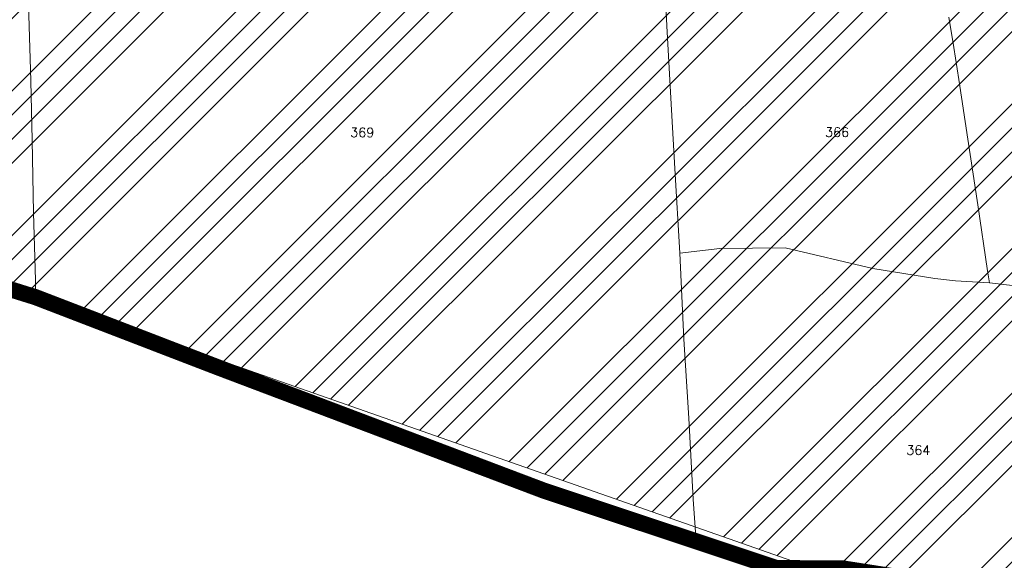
# Model space of a CAD drawing. Header units: metres. Extents: x 578835 to 593571, y 248557 to 255108.
# Tile 25 of 251: x 580615 to 580982, y 251329 to 251530. Entities that reach past the tile are written whole.
import ezdxf

# ---------------------------------------------------------------- set-up
doc = ezdxf.new("R2010")
doc.units = ezdxf.units.M
doc.linetypes.add('CACHEX2', pattern=[0.75, 0.5, -0.25])
doc.linetypes.add('SOLID_LINE', pattern=[0])
for name, color, linetype, lineweight in [('Cad-PARCELLAIRE_PARCELLE1', 250, 'SOLID_LINE', 0), ('Cad-TOPONYMIE_NUMERO_DE_PARCELL182', 250, 'SOLID_LINE', 0), ('PLU', 7, 'CACHEX2', 5), ('PPRIF - contour', 10, 'Continuous', 9)]:
    doc.layers.add(name, color=color, linetype=linetype, lineweight=lineweight)
doc.styles.add('TEXTSTYLE_45_11', font='txt.shx', dxfattribs={"oblique": 50})

msp = doc.modelspace()

# ---------------------------------------------------------------- hatches: boundary and pattern name
at = {"layer": 'PPRIF - contour', "lineweight": 15}
h = msp.add_hatch(dxfattribs=at)
h.set_pattern_fill('ANSI34', color=30, scale=2, style=0)
h.paths.add_polyline_path([(583168.56, 249236.59), (583178.02, 249273.37), (583184.15, 249314.36), (583186.86, 249348.54), (583183.82, 249412.65), (583188.31, 249497.75), (583209.56, 249638.59), (583209.57, 249654.16), (583202.87, 249764.69), (583181.22, 249772.54), (583212.18, 249841.81), (583235.33, 249974.64), (583193.51, 249985.09), (583186.04, 250045.54), (583188.28, 250067.18), (583195.8, 250078.07), (583245.78, 250078.37), (583251.01, 250132.85), (583194.25, 250138.82), (583209.94, 250168.32), (583209.19, 250188.47), (583208.21, 250203.8), (583217.43, 250267.61), (583213.64, 250277.41), (583256.98, 250284.74), (583262.34, 250350.34), (583266.18, 250436.39), (583274.5, 250436.7), (583214.43, 250499.33), (583184.56, 250537.39), (583218.91, 250547.09), (583241.07, 250552.07), (583269.68, 250547.09), (583271.18, 250569.48), (583274.91, 250580.67), (583286.48, 250597.77), (583293.66, 250716.62), (583278.73, 250731.44), (583193.67, 250750.25), (583156.78, 250759.28), (583135.71, 250831.5), (583141.39, 250856.49), (583145.69, 250864.01), (583161.1, 250891.6), (583169.34, 250905.21), (583172.57, 250920.26), (583171.49, 250936.38), (583169.31, 250950.6), (583181.85, 251003.26), (583206.95, 251084.03), (583216.62, 251114.12), (583232.39, 251161.77), (583245.29, 251209.41), (583234.54, 251210.94), (583234.1, 251288.09), (583244.66, 251288.39), (583237.9, 251328.73), (583229.54, 251356.01), (583200.13, 251357.42), (583190.46, 251371.39), (583189.74, 251379.63), (583190.1, 251406.14), (583244.22, 251415.82), (583256.04, 251419.04), (583270.74, 251430.86), (583295.47, 251440.89), (583325.21, 251451.64), (583340.94, 251464.43), (583366, 251457.91), (583398.59, 251444.88), (583422.15, 251436.37), (583417.63, 251462.92), (583418.14, 251495.99), (583409.11, 251546.1), (583400.09, 251585.18), (583359.99, 251579.17), (583344.95, 251609.23), (583333.92, 251624.76), (583325.9, 251633.28), (583319.39, 251648.31), (583296.33, 251649.31), (583292.32, 251666.85), (583282.01, 251764.42), (583240.65, 251790.03), (583212.78, 251805.76), (583221.32, 251831.82), (583251.44, 251830.48), (583273.02, 251828.23), (583262.67, 251903.93), (583199.69, 251895.44), (583192.95, 251945.32), (583256.33, 251954.31), (583243.74, 252050.47), (583214.52, 252068.27), (583208.68, 252073.66), (583201.93, 252137.92), (583178.11, 252135.22), (583183.95, 252176.12), (583226.69, 252181.65), (583216.8, 252253.1), (583210.96, 252307.92), (583193.36, 252422.33), (583178.97, 252519.84), (583167.73, 252607.66), (583178.52, 252614.4), (583188.29, 252625.39), (583184.93, 252642.05), (583192.13, 252639.75), (583210.89, 252641.9), (583205.05, 252676.95), (583200.1, 252708.47), (583205.05, 252708.02), (583194.96, 252797.38), (583191.02, 252799.28), (583173.51, 252800.6), (583168.08, 252797.59), (583165.67, 252793.82), (583165.69, 252787.69), (583073.05, 252815.41), (583065.66, 252814.13), (583065.94, 252812.7), (583046.85, 252808.33), (583047.04, 252816.04), (582997.15, 252812.42), (582995.86, 252782.45), (582980.16, 252787.72), (582949.89, 252804.92), (582947.27, 252800.69), (582935.19, 252777.61), (582924.38, 252768.8), (582917.32, 252760.63), (582910.91, 252748.5), (582903.76, 252736.42), (582880, 252724.86), (582817.58, 252706.15), (582782.59, 252696.37), (582747.69, 252696.56), (582653.19, 252726.32), (582583.51, 252736.7), (582547.53, 252745.89), (582391.95, 252693.83), (582342.71, 252696.56), (582258, 252701.11), (582228.89, 252730.03), (582194.3, 252754.65), (582137.15, 252749.12), (582028.37, 252701.22), (581997.03, 252701.83), (581923.09, 252643.99), (581895.44, 252653.82), (581782.97, 252699.88), (581749.17, 252724.45), (581694.48, 252730.59), (581626.87, 252779.73), (581623.69, 252832.13), (581568.99, 252867.14), (581549.94, 252902.76), (581520.9, 252875.84), (581488.95, 252861.1), (581415.1, 252871.66), (581333.97, 252861.22), (581285.87, 252845.9), (581226.26, 252859.41), (581213.27, 252848.96), (581176.79, 252829.19), (581135.62, 252832.26), (581093.83, 252851.3), (581026.18, 252865.71), (580894.22, 252859.98), (580764.18, 252821.75), (580666.25, 252837.89), (580606.97, 252807.31), (580553.37, 252825.96), (580518.38, 252831.19), (580426.24, 252844.58), (580314.78, 252864.48), (580232.54, 252861.61), (580193.34, 252877.86), (579737.68, 252731.06), (579339.29, 252594.91), (579467.34, 252529.95), (579492.26, 252526.53), (579537.88, 252506.87), (579628.29, 252501.98), (579673.34, 252488.27), (579756.55, 252421.24), (579801.62, 252412.32), (579849.52, 252376.66), (579890.09, 252373.24), (579954.11, 252362.98), (580003.08, 252331.22), (580020.69, 252319.86), (580037.79, 252307.65), (580048.55, 252295.44), (580067.12, 252269.55), (580095.49, 252178.46), (580127.66, 252086.63), (580157.22, 252011.67), (580209.32, 251928.46), (580208.41, 251858.24), (580196.24, 251818.11), (580206.29, 251790.3), (580227.07, 251716.54), (580274.53, 251673.98), (580324.82, 251599.61), (580345.2, 251567.99), (580352.27, 251548.44), (580380.56, 251474.57), (580498.13, 251465.11), (580632.34, 251425.65), (580688.87, 251403.81), (580903, 251328.66), (581057.22, 251304.45), (581128.89, 251277.45), (581306.24, 251176.53), (581363.6, 251156.15), (581418.4, 251079.72), (581465.72, 250967.17), (581546.02, 250830.88), (581604.72, 250760.44), (581621.29, 250710.76), (581635.31, 250677.64), (581677.37, 250643.25), (581761.5, 250538.8), (581878.03, 250481.58), (581978.36, 250416.05), (582083.64, 250336.15), (582132.06, 250252.96), (582193.12, 250147.32), (582211.34, 250118.18), (582217.79, 250080.35), (582244.22, 249930.09), (582252.92, 249788.8), (582279.87, 249720.73), (582264.14, 249693.23), (582229.1, 249576.98), (582243.69, 249504.21), (582236.53, 249458.37), (582233.12, 249417.21), (582207.89, 249404.14), (582210.7, 249314.66), (582282.52, 249136.36), (582365.79, 249069.63), (582329.51, 248868.66), (582370.33, 248802.93), (582389.99, 248830.88), (582435.35, 248829.37), (582475.81, 248930.64), (582488.18, 248933.83), (582505.04, 248934.94), (582536.56, 248931.03), (582545.58, 248873.46), (582547.73, 248837.81), (582559.27, 248733.3), (582660.26, 248731.96), (582707.75, 248722.61), (582711.09, 248844.25), (582713.77, 248853.61), (582730.11, 248933.31), (582770.57, 249048.63), (582781.22, 249070.77), (582782.86, 249074.05), (582786.69, 249073.51), (582794.34, 249066.4), (582795.98, 249060.39), (582802, 249037.44), (582837.54, 249029.24), (582847.92, 249019.4), (582859.41, 249022.68), (582870.89, 249021.59), (582882.91, 249029.79), (582897.68, 249024.87), (582894.41, 249004.61), (582898.78, 248991.5), (582903.16, 248984.94), (582914.71, 248986.01), (582980.86, 249040.12), (583036.72, 249107.47), (583089.79, 249152.85), (583096.96, 249144.66), (583169.29, 249123.72), (583150.9, 249178.85), (583158.77, 249200.15)])

# ---------------------------------------------------------------- linework, layer by layer
at = {"layer": 'Cad-PARCELLAIRE_PARCELLE1'}
for points in [[(580609.71, 251430.6), (580621.06, 251426.87), (580621.02, 251433.32), (580620.26, 251458.45), (580619.75, 251485.5), (580619.24, 251507.52), (580618.52, 251531.99), (580618.04, 251557.7), (580617.49, 251577.16), (580616.97, 251594.39), (580616.16, 251623.97), (580616.06, 251626.19), (580615.8, 251633.31), (580612.64, 251634.61)], [(580855.55, 251538.51), (580856.16, 251528.09), (580857.57, 251501.12), (580859.09, 251474.93), (580860.89, 251443.32), (580862.47, 251411.35), (580864.35, 251381.85), (580865.94, 251351.67), (580867.01, 251335.93), (580867.01, 251335.93), (580867.01, 251335.93), (580829.97, 251348.13), (580815.77, 251352.41), (580800.37, 251359.15), (580771.63, 251370.7), (580741.45, 251382.79), (580713.15, 251393.94), (580707.87, 251396.06), (580688.84, 251400.84), (580682.73, 251402.9), (580671.54, 251406.65), (580621.06, 251426.87), (580621.02, 251433.32), (580620.26, 251458.45), (580619.75, 251485.5), (580619.24, 251507.52), (580618.52, 251531.99)], [(580961.16, 251531.23), (580962.92, 251520.01), (580964.82, 251508.02), (580968.14, 251485.89), (580971.91, 251461.34), (580975.52, 251436.79), (580976.22, 251432.28), (580963.63, 251433.02), (580955.89, 251433.93), (580932.82, 251437.7), (580900.2, 251445.36), (580875.82, 251445.12), (580860.89, 251443.32), (580860.89, 251443.32), (580860.89, 251443.32), (580859.09, 251474.93), (580857.57, 251501.12), (580856.16, 251528.09), (580855.55, 251538.51)], [(580987.87, 251430.9), (580976.22, 251432.28), (580975.52, 251436.79), (580971.91, 251461.34), (580968.14, 251485.89), (580964.82, 251508.02), (580962.92, 251520.01), (580961.16, 251531.23)], [(580897.02, 251325.94), (580867.01, 251335.93), (580867.01, 251335.93), (580867.01, 251335.93), (580865.94, 251351.67), (580864.35, 251381.85), (580862.47, 251411.35), (580860.89, 251443.32), (580875.82, 251445.12), (580900.2, 251445.36), (580932.82, 251437.7), (580955.89, 251433.93), (580963.63, 251433.02), (580976.22, 251432.28), (580987.87, 251430.9), (581008.11, 251427.45), (581014.44, 251426.65), (581031.48, 251424.94), (581037.45, 251392.78), (581042.99, 251362.8), (581044.34, 251354.56), (581045.03, 251350.04), (581046.24, 251337.55), (581048.24, 251319.44)]]:
    msp.add_lwpolyline(points, dxfattribs=at)
at = {"layer": 'PLU', "color": 7, "ltscale": 2, "const_width": 6}
msp.add_lwpolyline([(581063.16, 251303.9), (580921.48, 251325.94), (580897.06, 251326.03), (580810.51, 251354.83), (580688.94, 251400.84), (580621.14, 251426.94), (580498.07, 251465.37)], dxfattribs=at)
at = {"layer": 'PPRIF - contour', "flags": 128}
msp.add_lwpolyline([(580498.13, 251465.11), (580632.34, 251425.65), (580688.87, 251403.81), (580903, 251328.66)], dxfattribs=at)

# ---------------------------------------------------------------- texts
at = {"layer": 'Cad-TOPONYMIE_NUMERO_DE_PARCELL182', "style": 'TEXTSTYLE_45_11'}
for s, p in [('369', (580738.18, 251486.63)), ('366', (580914.99, 251486.71)), ('364', (580945.26, 251368.28))]:
    msp.add_text(s, height=3.491, rotation=359.5887, dxfattribs=at).set_placement(p)

doc.saveas('drawing.dxf')
